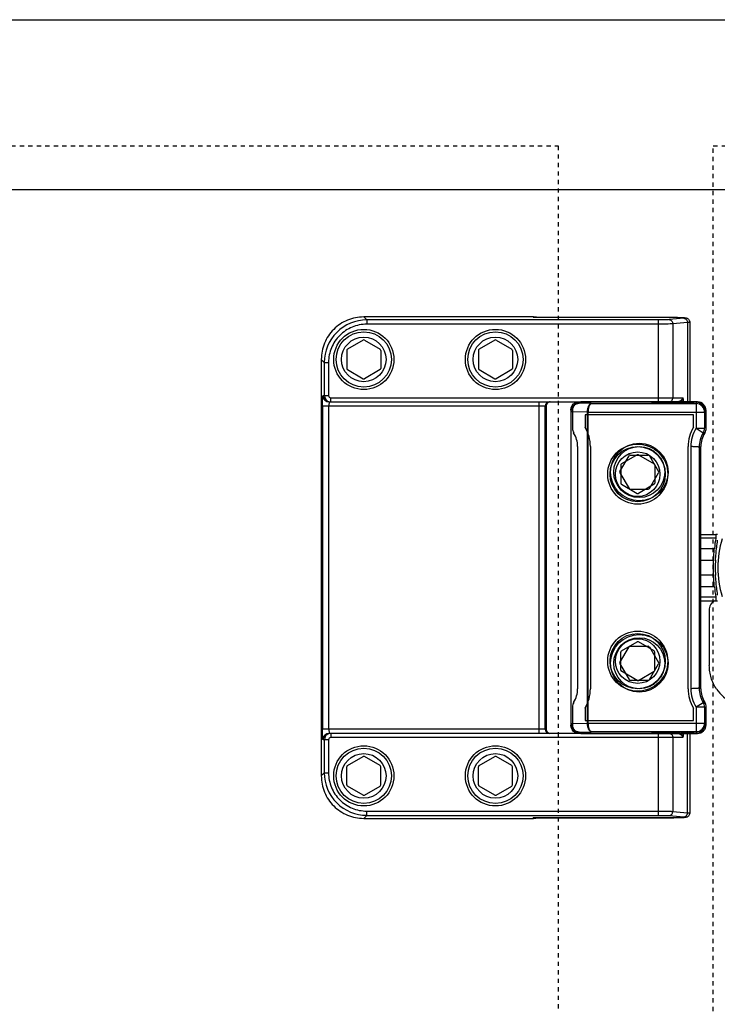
# Model space of a CAD drawing. Header units: millimetres. Extents: x -56303 to -45239, y -20463 to -4540.
# Tile 166 of 256: x -49452 to -49435, y -15299 to -15276. Entities that reach past the tile are written whole.
import ezdxf

# ---------------------------------------------------------------- set-up
doc = ezdxf.new("R2010")
doc.units = ezdxf.units.MM
doc.linetypes.add('Dashed3cust', pattern=[2, 1, -1])
doc.layers.add('_HVAC_urzadzenia', color=220, linetype='Continuous', lineweight=35)

# ---------------------------------------------------------------- blocks, each defined once
blk = doc.blocks.new('A$C69557CD5')
at = {"lineweight": -3}
for p, q in [((384.56, 925), (2974.56, 925)), ((386.56, 885), (2972.56, 885))]:
    blk.add_line(p, q, dxfattribs=at)
at = {"linetype": 'Dashed3cust', "lineweight": -3}
for p, q in [((1149.68, 895.31), (1844.44, 895.31)), ((1844.44, 895.31), (1844.44, 119.69)), ((1880.96, 895.31), (2211.16, 895.31)), ((1880.96, 119.69), (1880.96, 895.31))]:
    blk.add_line(p, q, dxfattribs=at)
at = {"linetype": 'Continuous', "lineweight": -3}
for p, q in [((1799.36, 854.33), (1798.65, 855.04)), ((1838.67, 855.04), (1798.65, 855.04)), ((1799.36, 854.33), (1799.36, 853.33)), ((1867.95, 854.33), (1799.36, 854.33)), ((1867.95, 853.33), (1799.36, 853.33)), ((1838.59, 854.96), (1838.67, 855.04)), ((1838.59, 854.96), (1871.42, 854.96)), ((1838.59, 854.96), (1838.68, 854.96)), ((1838.68, 854.96), (1871.65, 854.96)), ((1867.95, 854.33), (1867.95, 835.04)), ((1874.02, 854.73), (1870.55, 854.41)), ((1871.42, 854.96), (1871.42, 854.96)), ((1874.88, 853.73), (1871.42, 853.41)), ((1871.42, 853.41), (1871.42, 836.04)), ((1871.65, 854.96), (1872.06, 854.96)), ((1872.06, 854.96), (1872.46, 854.95)), ((1872.46, 854.95), (1872.84, 854.95)), ((1872.84, 854.95), (1873.01, 854.94)), ((1873.01, 854.94), (1873.18, 854.93)), ((1873.18, 854.93), (1873.34, 854.93)), ((1873.34, 854.93), (1873.49, 854.92)), ((1873.49, 854.92), (1873.64, 854.91)), ((1873.64, 854.91), (1873.77, 854.91)), ((1873.77, 854.91), (1873.9, 854.9)), ((1873.9, 854.9), (1874.02, 854.89)), ((1874.02, 854.89), (1874.12, 854.88)), ((1874.12, 854.88), (1874.22, 854.87)), ((1874.22, 854.87), (1874.3, 854.86)), ((1874.3, 854.86), (1874.38, 854.85)), ((1874.38, 854.85), (1874.46, 854.84)), ((1874.46, 854.84), (1874.53, 854.82)), ((1874.53, 854.82), (1874.61, 854.81)), ((1874.61, 854.81), (1874.7, 854.78)), ((1874.7, 854.78), (1874.8, 854.74)), ((1874.8, 854.74), (1874.91, 854.68)), ((1874.88, 853.73), (1874.88, 835.04)), ((1874.91, 854.68), (1875.03, 854.61)), ((1875.03, 854.61), (1875.14, 854.51)), ((1875.14, 854.51), (1875.24, 854.39)), ((1875.24, 854.39), (1875.32, 854.25)), ((1875.32, 854.25), (1875.38, 854.09)), ((1875.38, 854.09), (1875.41, 853.92)), ((1875.41, 853.92), (1875.42, 853.81)), ((1875.42, 853.81), (1875.42, 835.04)), ((1798.52, 849.58), (1794.82, 847.44)), ((1798.82, 849.58), (1802.52, 847.44)), ((1829.52, 849.58), (1825.82, 847.44)), ((1829.82, 849.58), (1833.52, 847.44)), ((1794.67, 847.18), (1794.67, 842.91)), ((1802.67, 847.18), (1802.67, 842.91)), ((1825.67, 847.18), (1825.67, 842.91)), ((1833.67, 847.18), (1833.67, 842.91)), ((1789.38, 844.35), (1788.67, 845.06)), ((1788.67, 845.06), (1788.67, 747.03)), ((1789.38, 844.35), (1789.38, 836.54)), ((1789.38, 844.35), (1790.38, 844.35)), ((1790.38, 844.35), (1790.38, 836.54)), ((1794.82, 842.65), (1798.52, 840.51)), ((1802.52, 842.65), (1798.82, 840.51)), ((1825.82, 842.65), (1829.52, 840.51)), ((1833.52, 842.65), (1829.82, 840.51)), ((1789.09, 836.54), (1790.38, 836.54)), ((1790.59, 835.04), (1872.17, 835.04)), ((1790.88, 835.04), (1790.88, 836.04)), ((1790.88, 836.04), (1873.82, 836.04)), ((1839.88, 835.04), (1839.88, 757.04)), ((1841.65, 834.34), (1841.64, 834.31)), ((1841.64, 834.31), (1841.64, 834.3)), ((1841.64, 834.3), (1841.64, 834.3)), ((1841.66, 834.39), (1841.65, 834.34)), ((1841.69, 834.46), (1841.66, 834.39)), ((1841.67, 757.68), (1841.67, 834.41)), ((1841.73, 834.54), (1841.69, 834.46)), ((1841.79, 834.63), (1841.73, 834.54)), ((1841.86, 834.72), (1841.79, 834.63)), ((1841.94, 834.8), (1841.86, 834.72)), ((1842.05, 834.88), (1841.94, 834.8)), ((1842.16, 834.95), (1842.05, 834.88)), ((1842.29, 835), (1842.16, 834.95)), ((1842.42, 835.03), (1842.29, 835)), ((1842.56, 835.04), (1842.42, 835.03)), ((1842.59, 835.04), (1842.56, 835.04)), ((1848.67, 834.95), (1848.67, 834.92)), ((1849.42, 835.04), (1849.42, 834.72)), ((1852.25, 834.65), (1849.42, 834.72)), ((1877.28, 835.04), (1849.78, 835.04)), ((1852.25, 834.65), (1876.92, 834.65)), ((1866.54, 834.89), (1866.39, 835.04)), ((1866.39, 835.04), (1866.39, 834.93)), ((1866.39, 834.93), (1866.4, 834.92)), ((1873.85, 835.78), (1873.85, 834.81)), ((1875.42, 835.04), (1874.88, 835.04)), ((1876.44, 835.04), (1876.29, 834.89)), ((1876.44, 834.93), (1876.44, 835.04)), ((1876.44, 835.04), (1876.92, 835.04)), ((1876.44, 834.92), (1876.44, 834.93)), ((1876.92, 835.04), (1876.92, 828.84)), ((1788.96, 834.04), (1788.96, 758.04)), ((1841.59, 834.04), (1788.96, 834.04)), ((1790.46, 758.04), (1790.46, 834.04)), ((1841.38, 758.04), (1841.38, 834.04)), ((1847.42, 833.11), (1847.42, 758.98)), ((1847.51, 832.71), (1847.42, 832.71)), ((1851.33, 832.64), (1847.51, 832.74)), ((1847.51, 759.38), (1847.51, 832.71)), ((1847.78, 833.04), (1847.78, 828.84)), ((1850.78, 832.04), (1850.78, 829.12)), ((1876.28, 832.04), (1850.78, 832.04)), ((1851.54, 832.65), (1851.33, 832.65)), ((1851.33, 759.45), (1851.33, 832.64)), ((1851.54, 832.64), (1851.33, 832.64)), ((1851.54, 832.65), (1878.92, 832.65)), ((1851.54, 759.45), (1851.54, 832.64)), ((1876.28, 829.12), (1876.28, 832.04)), ((1878.92, 833.04), (1878.92, 828.84)), ((1879.28, 828.84), (1879.28, 833.04)), ((1876.92, 828.84), (1878.61, 827.76)), ((1876.92, 828.84), (1878.92, 828.84)), ((1849.03, 824.54), (1849.03, 767.54)), ((1852.03, 824.54), (1852.03, 767.54)), ((1875.03, 767.54), (1875.03, 824.54)), ((1875.67, 824.54), (1875.67, 767.54)), ((1877.67, 824.4), (1877.67, 767.69)), ((1878.03, 767.54), (1878.03, 824.54)), ((1859, 818.69), (1861.14, 822.39)), ((1863.02, 822.58), (1859.32, 820.44)), ((1861.4, 822.54), (1865.67, 822.54)), ((1863.32, 822.58), (1867.02, 820.44)), ((1865.93, 822.39), (1868.07, 818.69)), ((1859, 818.39), (1861.14, 814.69)), ((1859.17, 820.18), (1859.17, 815.91)), ((1865.93, 814.69), (1868.07, 818.39)), ((1867.17, 820.18), (1867.17, 815.91)), ((1859.32, 815.65), (1863.02, 813.51)), ((1861.4, 814.54), (1865.67, 814.54)), ((1867.02, 815.65), (1863.32, 813.51)), ((1878.03, 803.87), (1881.6, 803.87)), ((1881.54, 802.96), (1878.03, 802.96)), ((1881.54, 803.87), (1881.54, 802.96)), ((1881.78, 803.87), (1881.6, 803.87)), ((1881.95, 803.88), (1881.78, 803.87)), ((1878.03, 800.56), (1881.24, 800.56)), ((1878.03, 797.84), (1881, 797.84)), ((1881, 794.25), (1878.03, 794.25)), ((1881.24, 791.53), (1878.03, 791.53)), ((1881.54, 789.13), (1878.03, 789.13)), ((1878.03, 788.22), (1881.61, 788.22)), ((1881.54, 789.13), (1881.54, 788.22)), ((1881.61, 788.22), (1881.79, 788.21)), ((1881.79, 788.21), (1881.96, 788.21)), ((1880.03, 786.35), (1880.03, 773.03)), ((1859, 773.69), (1861.14, 777.39)), ((1859.32, 776.44), (1863.02, 778.58)), ((1861.4, 777.54), (1865.67, 777.54)), ((1867.02, 776.44), (1863.32, 778.58)), ((1865.93, 777.39), (1868.07, 773.69)), ((1859.17, 771.91), (1859.17, 776.18)), ((1867.17, 771.91), (1867.17, 776.18)), ((1859, 773.39), (1861.14, 769.69)), ((1863.02, 769.51), (1859.32, 771.65)), ((1863.32, 769.51), (1867.02, 771.65)), ((1865.93, 769.69), (1868.07, 773.39)), ((1861.4, 769.54), (1865.67, 769.54)), ((1847.78, 763.25), (1847.78, 759.04)), ((1850.78, 762.97), (1850.78, 760.04)), ((1876.28, 760.04), (1876.28, 762.97)), ((1876.92, 763.25), (1878.61, 764.32)), ((1876.92, 763.25), (1876.92, 757.04)), ((1876.92, 763.25), (1878.92, 763.25)), ((1878.92, 763.25), (1878.92, 759.04)), ((1879.28, 759.04), (1879.28, 763.25)), ((1841.59, 758.04), (1788.96, 758.04)), ((1841.64, 757.78), (1841.64, 757.79)), ((1841.64, 757.79), (1841.64, 757.77)), ((1841.64, 757.77), (1841.65, 757.73)), ((1847.51, 759.38), (1847.42, 759.38)), ((1847.51, 759.35), (1851.33, 759.45)), ((1850.78, 760.04), (1876.28, 760.04)), ((1851.54, 759.45), (1851.33, 759.45)), ((1851.54, 759.44), (1851.33, 759.44)), ((1851.54, 759.44), (1878.92, 759.44)), ((1790.38, 755.54), (1789.09, 755.54)), ((1789.38, 755.54), (1789.38, 747.74)), ((1790.38, 755.54), (1790.38, 747.74)), ((1790.59, 757.04), (1790.51, 757.04)), ((1872.17, 757.04), (1790.59, 757.04)), ((1790.88, 757.04), (1790.88, 756.04)), ((1873.82, 756.04), (1790.88, 756.04)), ((1841.65, 757.73), (1841.67, 757.68)), ((1841.67, 757.68), (1841.7, 757.61)), ((1841.7, 757.61), (1841.73, 757.54)), ((1841.73, 757.54), (1841.79, 757.46)), ((1841.79, 757.46), (1841.85, 757.37)), ((1841.85, 757.37), (1841.93, 757.3)), ((1841.93, 757.3), (1842.02, 757.22)), ((1842.02, 757.22), (1842.12, 757.16)), ((1842.12, 757.16), (1842.23, 757.11)), ((1842.23, 757.11), (1842.35, 757.07)), ((1842.35, 757.07), (1842.47, 757.05)), ((1848.67, 757.17), (1848.67, 757.14)), ((1849.42, 757.36), (1852.25, 757.44)), ((1849.42, 757.36), (1849.42, 757.04)), ((1849.78, 757.04), (1877.28, 757.04)), ((1876.92, 757.44), (1852.25, 757.44)), ((1866.39, 757.04), (1866.54, 757.19)), ((1866.39, 757.17), (1866.39, 757.16)), ((1866.39, 757.16), (1866.39, 757.04)), ((1867.95, 757.04), (1867.95, 737.75)), ((1871.42, 756.04), (1871.42, 738.67)), ((1873.85, 757.28), (1873.85, 756.31)), ((1874.88, 738.36), (1874.88, 757.04)), ((1874.88, 757.04), (1875.42, 757.04)), ((1875.42, 757.04), (1875.42, 738.28)), ((1876.29, 757.19), (1876.44, 757.04)), ((1876.44, 757.16), (1876.44, 757.17)), ((1876.44, 757.04), (1876.44, 757.16)), ((1876.92, 757.04), (1876.44, 757.04)), ((1794.82, 749.44), (1798.52, 751.58)), ((1802.52, 749.44), (1798.82, 751.58)), ((1825.82, 749.44), (1829.52, 751.58)), ((1833.52, 749.44), (1829.82, 751.58)), ((1794.67, 744.91), (1794.67, 749.18)), ((1802.67, 744.91), (1802.67, 749.18)), ((1825.67, 744.91), (1825.67, 749.18)), ((1833.67, 744.91), (1833.67, 749.18)), ((1788.67, 747.03), (1789.38, 747.74)), ((1789.38, 747.74), (1790.38, 747.74)), ((1798.52, 742.51), (1794.82, 744.65)), ((1798.82, 742.51), (1802.52, 744.65)), ((1829.52, 742.51), (1825.82, 744.65)), ((1829.82, 742.51), (1833.52, 744.65)), ((1798.65, 737.04), (1799.36, 737.75)), ((1798.65, 737.04), (1838.67, 737.04)), ((1799.36, 737.75), (1799.36, 738.75)), ((1799.36, 738.75), (1867.95, 738.75)), ((1799.36, 737.75), (1867.95, 737.75)), ((1838.67, 737.04), (1838.59, 737.13)), ((1871.42, 737.13), (1838.59, 737.13)), ((1838.68, 737.12), (1838.59, 737.13)), ((1871.66, 737.12), (1838.68, 737.12)), ((1870.55, 737.68), (1874.02, 737.36)), ((1871.42, 738.67), (1874.88, 738.36)), ((1871.42, 737.13), (1871.42, 737.12)), ((1872.08, 737.13), (1871.66, 737.12)), ((1872.47, 737.13), (1872.08, 737.13)), ((1872.85, 737.14), (1872.47, 737.13)), ((1873.02, 737.15), (1872.85, 737.14)), ((1873.19, 737.15), (1873.02, 737.15)), ((1873.35, 737.16), (1873.19, 737.15)), ((1873.5, 737.17), (1873.35, 737.16)), ((1873.64, 737.17), (1873.5, 737.17)), ((1873.78, 737.18), (1873.64, 737.17)), ((1873.91, 737.19), (1873.78, 737.18)), ((1874.02, 737.2), (1873.91, 737.19)), ((1874.13, 737.21), (1874.02, 737.2)), ((1874.22, 737.22), (1874.13, 737.21)), ((1874.31, 737.23), (1874.22, 737.22)), ((1874.39, 737.24), (1874.31, 737.23)), ((1874.46, 737.25), (1874.39, 737.24)), ((1874.53, 737.26), (1874.46, 737.25)), ((1874.61, 737.28), (1874.53, 737.26)), ((1874.7, 737.31), (1874.61, 737.28)), ((1874.8, 737.35), (1874.7, 737.31)), ((1874.91, 737.41), (1874.8, 737.35)), ((1875.03, 737.48), (1874.91, 737.41)), ((1875.14, 737.58), (1875.03, 737.48)), ((1875.24, 737.7), (1875.14, 737.58)), ((1875.32, 737.84), (1875.24, 737.7)), ((1875.38, 738), (1875.32, 737.84)), ((1875.41, 738.17), (1875.38, 738)), ((1875.42, 738.28), (1875.41, 738.17))]:
    blk.add_line(p, q, dxfattribs=at)
for centre, major_axis, ratio, start_param, end_param in [((1799.36, 844.35), (-7.06, 7.06), 1, -0.785554, 0.785554), ((1838.67, 852.05), (2.11, 2.11), 1, 0.687249, 0.785258), ((1838.67, 852.03), (-2.13, 2.13), 1, -1.012088, -0.88357), ((1798.67, 845.04), (5.01, 5.01), 1, 5.497787, 11.780972), ((1798.67, 845.04), (4.6, 4.6), 1, 5.497787, 11.780972), ((1829.67, 845.04), (5.01, 5.01), 1, 5.497787, 11.780972), ((1829.67, 845.04), (4.6, 4.6), 1, 5.497787, 11.780972), ((1798.67, 845.04), (-3.71, 3.71), 1, 3.926991, 10.210176), ((1798.67, 849.32), (-0.212, 0.212), 1, -1.308997, -0.261799), ((1829.67, 845.04), (3.71, 3.71), 1, 5.497787, 11.780972), ((1829.67, 849.32), (-0.212, 0.212), 1, -1.308997, -0.261799), ((1794.97, 847.18), (-0.212, 0.212), 1, -0.261799, 0.785398), ((1802.37, 847.18), (0.212, 0.212), 1, 5.497787, 6.544985), ((1825.97, 847.18), (0.212, 0.212), 1, 1.308997, 2.356194), ((1833.37, 847.18), (0.212, 0.212), 1, 5.497787, 6.544985), ((1794.97, 842.91), (0.212, 0.212), 1, 2.356194, 3.403392), ((1802.37, 842.91), (-0.212, 0.212), 1, 2.879793, 3.926991), ((1825.97, 842.91), (-0.212, 0.212), 1, 0.785398, 1.832596), ((1833.37, 842.91), (-0.212, 0.212), 1, 2.879793, 3.926991), ((1798.67, 840.77), (0.212, 0.212), 1, 3.403392, 4.450589), ((1829.67, 840.77), (0.212, 0.212), 1, 3.403392, 4.450589), ((1790.59, 836.54), (-1.06, 1.06), 1, 0.78472, 2.355408), ((1790.88, 836.54), (-1.06, 1.06), 1, 0.78523, 2.166297), ((1790.88, 836.54), (-0.354, 0.354), 1, 0.786137, 2.356924), ((1790.88, 836.55), (-1.07, 1.07), 1, 2.166767, 2.206367), ((1790.88, 836.55), (1.06, 1.06), 1, 3.777051, 3.92666), ((1842.38, 834.04), (-0.707, 0.707), 1, -0.784609, 0.786076), ((1842.94, 834.28), (0.918, 0.918), 1, 2.314867, 2.342307), ((1842.92, 834.28), (-0.903, 0.903), 1, 0.771549, 0.785386), ((1842.59, 834.04), (-0.707, 0.707), 1, 0.246988, 0.3047), ((1842.6, 834.04), (0.71, 0.71), 1, 1.735756, 1.81779), ((1842.59, 834.04), (0.709, 0.709), 1, 1.597837, 1.735792), ((1842.59, 834.05), (-0.702, 0.702), 1, -0.035194, 0.026823), ((1842.59, 834.04), (-0.708, 0.708), 1, -0.16602, -0.035351), ((1842.59, 834.04), (0.709, 0.709), 1, 1.366831, 1.404794), ((1842.59, 834.05), (0.705, 0.705), 1, 1.200303, 1.366928), ((1842.59, 834.06), (-0.695, 0.695), 1, -0.392751, -0.370878), ((1842.59, 834.06), (0.697, 0.697), 1, 1.149413, 1.178018), ((1842.59, 834.04), (0.71, 0.71), 1, 1.007406, 1.149095), ((1842.59, 834.03), (0.714, 0.714), 1, 0.973108, 1.007563), ((1849.44, 832.7), (1.43, 1.43), 1, 0.796307, 2.212498), ((1849.78, 833.04), (-1.41, 1.41), 1, -0.785398, 0.785398), ((1866.67, 834.79), (0.177, 0.177), 1, 5.80121, 7.068583), ((1875.42, 834.54), (-0.354, 0.354), 1, 4.619273, 5.497787), ((1876.92, 832.65), (-1.41, 1.41), 1, 3.927174, 5.49797), ((1877.28, 833.04), (1.41, 1.41), 1, 5.497787, 7.068583), ((1849.42, 832.71), (1.42, 1.42), 1, 2.213078, 2.337332), ((1849.42, 832.71), (1.41, 1.41), 1, 2.337682, 2.356196), ((1849.6, 832.7), (-1.48, 1.48), 1, 0.648552, 0.767375), ((1849.21, 832.71), (-1.2, 1.2), 1, 0.766887, 0.7854), ((1852.86, 832.63), (1.08, 1.08), 1, 2.344199, 2.354231), ((1852.74, 832.64), (-0.85, 0.85), 1, 0.774553, 0.785398), ((1849.78, 828.84), (1.41, 1.41), 1, 2.356194, 2.922759), ((1843.03, 824.54), (4.24, 4.24), 1, 5.497787, 6.064351), ((1843.03, 824.54), (6.36, 6.36), 1, 5.497787, 6.031136), ((1884.03, 824.54), (-6.36, 6.36), 1, 0.252057, 0.785398), ((1883.67, 824.54), (-5.66, 5.66), 1, 0.218834, 0.785399), ((1883.67, 824.54), (-4.24, 4.24), 1, 0.218834, 0.80946), ((1884.03, 824.54), (-4.24, 4.24), 1, 0.218834, 0.785398), ((1876.92, 828.84), (1.41, 1.41), 1, 4.931223, 5.497787), ((1877.28, 828.84), (-1.41, 1.41), 1, 3.360426, 3.926991), ((1863.17, 818.04), (5, 5), 1, 5.497787, 11.780972), ((1863.53, 818.54), (-4.79, 4.79), 1, 3.926991, 10.210176), ((1863.17, 818.04), (4.6, 4.6), 1, 5.497787, 11.780972), ((1863.53, 818.54), (-4.24, 4.24), 1, 3.926991, 10.210176), ((1863.17, 818.04), (3.71, 3.71), 1, 5.497787, 11.780972), ((1863.17, 822.32), (0.212, 0.212), 1, 0.261799, 1.308997), ((1859.47, 820.18), (-0.212, 0.212), 1, -0.261799, 0.785398), ((1861.4, 822.24), (0.212, 0.212), 1, 0.785398, 1.832596), ((1865.67, 822.24), (-0.212, 0.212), 1, 4.45059, 5.497787), ((1866.87, 820.18), (-0.212, 0.212), 1, 3.926991, 4.974188), ((1859.26, 818.54), (-0.212, 0.212), 1, 0.261799, 1.308997), ((1867.81, 818.54), (-0.212, 0.212), 1, 3.403392, 4.45059), ((1859.47, 815.91), (0.212, 0.212), 1, 2.356194, 3.403392), ((1866.87, 815.91), (0.212, 0.212), 1, 4.45059, 5.497787), ((1861.4, 814.84), (-0.212, 0.212), 1, 1.308997, 2.356194), ((1863.17, 813.77), (-0.212, 0.212), 1, 1.832596, 2.879793), ((1865.67, 814.84), (0.212, 0.212), 1, 3.926991, 4.974188), ((1906.36, 798.64), (17.81, 17.81), 1, 2.183739, 2.279888), ((1906.03, 796.04), (16.96, 16.96), 1, 2.069477, 2.642912), ((1906.35, 798.91), (17.47, 17.47), 1, 2.210802, 2.282142), ((1906.03, 796.04), (-17.75, 17.75), 1, 0.713927, 0.856869), ((1906.03, 796.04), (17.4, 17.4), 1, 2.284724, 2.427665), ((1906.36, 793.45), (-17.81, 17.81), 1, 0.861701, 0.957857), ((1906.35, 793.18), (17.46, 17.46), 1, 2.430245, 2.501589), ((1882.03, 786.35), (-1.41, 1.41), 1, -0.424654, 0.785996), ((1863.17, 774.04), (5, 5), 1, 5.497787, 11.780972), ((1863.53, 773.54), (-4.79, 4.79), 1, 3.926991, 10.210176), ((1863.17, 774.04), (4.6, 4.6), 1, 5.497787, 11.780972), ((1863.53, 773.54), (-4.24, 4.24), 1, 3.926991, 10.210176), ((1863.17, 774.04), (3.71, 3.71), 1, 5.497787, 11.780972), ((1863.17, 778.32), (0.212, 0.212), 1, 0.2618, 1.308997), ((1859.47, 776.18), (-0.212, 0.212), 1, -0.261799, 0.785398), ((1861.4, 777.24), (-0.212, 0.212), 1, -0.785398, 0.261799), ((1865.67, 777.24), (0.212, 0.212), 1, 6.021386, 7.068583), ((1866.87, 776.18), (-0.212, 0.212), 1, 3.926991, 4.974188), ((1859.26, 773.54), (0.212, 0.212), 1, 1.832596, 2.879793), ((1859.47, 771.91), (0.212, 0.212), 1, 2.356194, 3.403392), ((1866.87, 771.91), (0.212, 0.212), 1, 4.45059, 5.497787), ((1867.81, 773.54), (0.212, 0.212), 1, 4.974188, 6.021386), ((1861.4, 769.84), (-0.212, 0.212), 1, 1.308997, 2.356194), ((1863.17, 769.77), (-0.212, 0.212), 1, 1.832596, 2.879793), ((1865.67, 769.84), (0.212, 0.212), 1, 3.926991, 4.974188), ((1843.03, 767.54), (-4.24, 4.24), 1, 3.360426, 3.926991), ((1843.03, 767.54), (6.36, 6.36), 1, 4.964446, 5.497787), ((1884.03, 767.54), (6.36, 6.36), 1, 2.356194, 2.889543), ((1883.67, 767.54), (5.66, 5.66), 1, 2.356194, 2.922759), ((1883.67, 767.54), (4.24, 4.24), 1, 2.332133, 2.922759), ((1884.03, 767.54), (4.24, 4.24), 1, 2.356194, 2.922759), ((1890.05, 773.06), (7.09, 7.09), 0.997265, 2.948835, 3.925621), ((1849.78, 763.25), (-1.41, 1.41), 1, 0.218834, 0.785398), ((1876.92, 763.25), (-1.41, 1.41), 1, 3.926991, 4.493555), ((1877.28, 763.25), (1.41, 1.41), 1, 5.497787, 6.064351), ((1842.38, 758.04), (-0.707, 0.707), 1, 0.784721, 2.355405), ((1842.92, 757.81), (0.905, 0.905), 1, 2.356212, 2.372719), ((1842.94, 757.81), (0.919, 0.919), 1, 2.372741, 2.397138), ((1849.42, 759.38), (-1.41, 1.41), 1, 0.785396, 0.80391), ((1849.42, 759.38), (1.42, 1.42), 1, 2.374818, 2.458081), ((1849.44, 759.39), (-1.43, 1.43), 1, 0.888334, 2.345321), ((1849.21, 759.38), (-1.2, 1.2), 1, 0.785396, 0.803909), ((1849.6, 759.39), (1.48, 1.48), 1, 2.373996, 2.453605), ((1849.78, 759.04), (1.41, 1.41), 1, 2.356194, 3.926991), ((1852.86, 759.45), (-1.08, 1.08), 1, 0.787361, 0.797393), ((1852.74, 759.45), (0.85, 0.85), 1, 2.356194, 2.367039), ((1876.92, 759.44), (-1.41, 1.41), 1, 2.356011, 3.926808), ((1877.28, 759.04), (-1.41, 1.41), 1, 2.356194, 3.926991), ((1790.59, 755.55), (-1.06, 1.06), 1, -0.733473, 0.78604), ((1790.88, 755.54), (-1.06, 1.06), 1, -0.523234, 0.78551), ((1790.88, 755.54), (0.354, 0.354), 1, 0.784669, 2.355456), ((1790.88, 755.54), (1.06, 1.06), 1, 0.790525, 1.046975), ((1842.59, 758.04), (-0.707, 0.707), 1, 1.242458, 1.330421), ((1842.6, 758.05), (0.71, 0.71), 1, 2.901185, 2.977049), ((1842.59, 758.04), (0.709, 0.709), 1, 2.977014, 3.112182), ((1842.59, 758.04), (-0.702, 0.702), 1, 1.541581, 1.599477), ((1842.59, 758.05), (-0.709, 0.709), 1, 1.599714, 1.792264), ((1842.59, 758.04), (-0.705, 0.705), 1, 1.792167, 1.938815), ((1842.59, 758.03), (0.695, 0.695), 1, 3.509906, 3.545797), ((1842.59, 758.05), (0.709, 0.709), 1, 3.546317, 3.714682), ((1842.59, 758.05), (-0.714, 0.714), 1, 2.143672, 2.180949), ((1866.67, 757.29), (-0.177, 0.177), 1, 2.356194, 3.623469), ((1867.9, 738.73), (13.1, 13.1), 1, 0.830707, 0.843584), ((1875.42, 757.54), (-0.354, 0.354), 1, 2.356194, 3.234644), ((1798.67, 747.04), (-5.01, 5.01), 1, 3.926991, 10.210176), ((1798.67, 747.04), (4.6, 4.6), 1, 5.497787, 11.780972), ((1829.67, 747.04), (-5.01, 5.01), 1, 3.926991, 10.210176), ((1829.67, 747.04), (4.6, 4.6), 1, 5.497787, 11.780972), ((1798.67, 747.04), (-3.71, 3.71), 1, 3.926991, 10.210176), ((1798.67, 751.32), (-0.212, 0.212), 1, -1.308997, -0.261799), ((1829.67, 747.04), (-3.71, 3.71), 1, 3.926991, 10.210176), ((1829.67, 751.32), (-0.212, 0.212), 1, -1.308997, -0.261799), ((1794.97, 749.18), (-0.212, 0.212), 1, -0.261799, 0.785398), ((1802.37, 749.18), (0.212, 0.212), 1, 5.497787, 6.544985), ((1825.97, 749.18), (-0.212, 0.212), 1, -0.261799, 0.785398), ((1833.37, 749.18), (0.212, 0.212), 1, 5.497787, 6.544985), ((1799.36, 747.74), (7.06, 7.06), 1, 2.356039, 3.927146), ((1794.97, 744.91), (0.212, 0.212), 1, 2.356194, 3.403392), ((1802.37, 744.91), (-0.212, 0.212), 1, 2.879793, 3.926991), ((1825.97, 744.91), (0.212, 0.212), 1, 2.356194, 3.403392), ((1833.37, 744.91), (-0.212, 0.212), 1, 2.879793, 3.926991), ((1798.67, 742.77), (0.212, 0.212), 1, 3.403392, 4.45059), ((1829.67, 742.77), (0.212, 0.212), 1, 3.403392, 4.45059), ((1838.67, 740.03), (-2.11, 2.11), 1, 2.356335, 2.454282), ((1838.67, 740.06), (2.13, 2.13), 1, 4.025101, 4.153673)]:
    blk.add_ellipse(centre, major_axis=major_axis, ratio=ratio, start_param=start_param, end_param=end_param, dxfattribs=at)
at = {"linetype": 'Continuous', "lineweight": -3, "extrusion": (0, 0, -1)}
for centre, major_axis, ratio, start_param, end_param in [((1849.42, 833.11), (0, 2), 0.999657, 4.712389, 5.836286), ((1849.42, 833.71), (-2, 0), 0.667048, 1.123897, 1.1864), ((1876.92, 833.04), (0, 2), 0.999657, 0, 1.570796), ((1849.42, 758.98), (0, 2), 0.999657, 3.588492, 4.712389), ((1876.92, 759.04), (0, 2), 0.999657, 1.570796, 3.141593), ((1849.42, 758.38), (-2, 0), 0.667048, -1.1864, -1.123897)]:
    blk.add_ellipse(centre, major_axis=major_axis, ratio=ratio, start_param=start_param, end_param=end_param, dxfattribs=at)
at = {"linetype": 'Continuous', "lineweight": -3}
for points, knots in [([(1798.65, 855.04), (1798, 855.04), (1796.69, 854.91), (1794.19, 854.16), (1791.41, 852.31), (1789.55, 849.53), (1788.8, 847.02), (1788.67, 845.71), (1788.67, 845.06)], [0, 0, 0, 0, 0.125382, 0.250691, 0.5, 0.749309, 0.874618, 1, 1, 1, 1]), ([(1799.36, 853.33), (1798.78, 853.33), (1797.6, 853.22), (1795.9, 852.71), (1794.34, 851.87), (1792.97, 850.75), (1791.84, 849.37), (1791.01, 847.81), (1790.49, 846.11), (1790.38, 844.93), (1790.38, 844.35)], [0, 0, 0, 0, 0.12497, 0.249966, 0.374983, 0.5, 0.625017, 0.750034, 0.87503, 1, 1, 1, 1]), ([(1870.55, 854.41), (1870.39, 854.4), (1870.03, 854.38), (1869.16, 854.34), (1868.45, 854.33), (1867.95, 854.33)], [0, 0, 0, 0, 0.183714, 0.422842, 1, 1, 1, 1]), ([(1871.42, 853.41), (1871.21, 853.4), (1870.72, 853.38), (1869.56, 853.34), (1868.62, 853.33), (1867.95, 853.33)], [0, 0, 0, 0, 0.183628, 0.42276, 1, 1, 1, 1]), ([(1870.55, 854.41), (1870.66, 854.41), (1870.9, 854.35), (1871.18, 854.12), (1871.37, 853.79), (1871.42, 853.54), (1871.42, 853.41)], [0, 0, 0, 0, 0.232907, 0.477434, 0.73503, 1, 1, 1, 1]), ([(1871.42, 854.96), (1871.68, 854.96), (1872.18, 854.96), (1872.79, 854.95), (1873.24, 854.93), (1873.53, 854.92), (1873.79, 854.9), (1874, 854.89), (1874.16, 854.87), (1874.26, 854.86), (1874.31, 854.85), (1874.36, 854.84), (1874.39, 854.83), (1874.43, 854.81), (1874.39, 854.78), (1874.36, 854.77), (1874.31, 854.76), (1874.26, 854.75), (1874.16, 854.74), (1874.07, 854.73), (1874.02, 854.73)], [0, 0, 0, 0, 0.226665, 0.437842, 0.53309, 0.619225, 0.694796, 0.758524, 0.809383, 0.829715, 0.846556, 0.859862, 0.869622, 0.879175, 0.888763, 0.898547, 0.911872, 0.928758, 0.949147, 1, 1, 1, 1]), ([(1874.02, 854.73), (1874.13, 854.72), (1874.36, 854.66), (1874.64, 854.43), (1874.83, 854.11), (1874.88, 853.86), (1874.88, 853.73)], [0, 0, 0, 0, 0.232908, 0.477434, 0.73503, 1, 1, 1, 1]), ([(1875.42, 853.81), (1875.42, 853.8), (1875.4, 853.79), (1875.38, 853.78), (1875.34, 853.77), (1875.25, 853.76), (1875.09, 853.74), (1874.96, 853.73), (1874.88, 853.73)], [0, 0, 0, 0, 0.024525, 0.075137, 0.155359, 0.265659, 0.575766, 1, 1, 1, 1]), ([(1788.96, 834.04), (1788.96, 834.21), (1788.96, 834.53), (1788.97, 834.99), (1788.98, 835.42), (1789, 835.79), (1789.01, 836.06), (1789.03, 836.24), (1789.04, 836.35), (1789.05, 836.43), (1789.06, 836.49), (1789.07, 836.52), (1789.09, 836.54), (1789.09, 836.54)], [0, 0, 0, 0, 0.194204, 0.381081, 0.553188, 0.704119, 0.828051, 0.878407, 0.920369, 0.9536, 0.977819, 0.993, 1, 1, 1, 1]), ([(1790.52, 834.91), (1790.51, 834.86), (1790.49, 834.74), (1790.47, 834.45), (1790.46, 834.21), (1790.46, 834.04)], [0, 0, 0, 0, 0.184833, 0.423875, 1, 1, 1, 1]), ([(1790.59, 835.04), (1790.57, 835.04), (1790.54, 834.99), (1790.53, 834.94), (1790.52, 834.91)], [0, 0, 0, 0, 0.31419, 1, 1, 1, 1]), ([(1841.59, 834.04), (1841.6, 834.04), (1841.61, 834.07), (1841.62, 834.11), (1841.63, 834.19), (1841.64, 834.25), (1841.64, 834.28)], [0, 0, 0, 0, 0.080557, 0.271536, 0.579559, 1, 1, 1, 1]), ([(1847.53, 832.99), (1847.56, 833.23), (1847.71, 833.69), (1848.15, 834.26), (1848.74, 834.63), (1849.2, 834.72), (1849.42, 834.72)], [0, 0, 0, 0, 0.261489, 0.515595, 0.760869, 1, 1, 1, 1]), ([(1848.67, 834.92), (1848.67, 834.92), (1848.68, 834.92), (1848.68, 834.92), (1848.7, 834.93), (1848.73, 834.93), (1848.76, 834.94), (1848.81, 834.96), (1848.89, 834.98), (1849, 835.01), (1849.13, 835.03), (1849.27, 835.04), (1849.37, 835.04), (1849.42, 835.04)], [0, 0, 0, 0, 0.00479, 0.019225, 0.043396, 0.077044, 0.119645, 0.170598, 0.295131, 0.445606, 0.616986, 0.804051, 1, 1, 1, 1]), ([(1851.33, 832.65), (1851.33, 832.91), (1851.37, 833.29), (1851.49, 833.76), (1851.6, 834.06), (1851.74, 834.3), (1851.89, 834.49), (1852.06, 834.61), (1852.19, 834.65), (1852.25, 834.65)], [0, 0, 0, 0, 0.330753, 0.482213, 0.618675, 0.737755, 0.839065, 0.92472, 1, 1, 1, 1]), ([(1851.54, 832.65), (1851.54, 832.78), (1851.56, 833.04), (1851.6, 833.41), (1851.66, 833.76), (1851.75, 834.05), (1851.86, 834.3), (1851.97, 834.48), (1852.1, 834.61), (1852.2, 834.65), (1852.25, 834.65)], [0, 0, 0, 0, 0.177204, 0.347656, 0.505091, 0.6449, 0.763915, 0.861002, 0.937704, 1, 1, 1, 1]), ([(1866.39, 834.92), (1866.4, 834.92), (1866.4, 834.92), (1866.43, 834.91), (1866.47, 834.9), (1866.55, 834.89), (1866.61, 834.89), (1866.64, 834.89)], [0, 0, 0, 0, 0.037299, 0.098978, 0.298471, 0.599378, 1, 1, 1, 1]), ([(1866.64, 834.89), (1866.67, 834.88), (1866.81, 834.87), (1866.95, 834.87), (1867.07, 834.86)], [0, 0, 0, 0, 0.205836, 1, 1, 1, 1]), ([(1867.07, 834.86), (1867.41, 834.84), (1868.21, 834.82), (1869.53, 834.8), (1870.79, 834.79), (1871.85, 834.79), (1872.64, 834.8), (1873.41, 834.8), (1874.12, 834.81), (1874.76, 834.83), (1875.24, 834.84), (1875.58, 834.85), (1875.79, 834.86), (1875.97, 834.87), (1876.13, 834.88), (1876.25, 834.89), (1876.34, 834.9), (1876.39, 834.91), (1876.41, 834.91), (1876.43, 834.92), (1876.44, 834.92), (1876.44, 834.92)], [0, 0, 0, 0, 0.10948, 0.255794, 0.423736, 0.510401, 0.595856, 0.67785, 0.75427, 0.823105, 0.882478, 0.908182, 0.931011, 0.950785, 0.967333, 0.980567, 0.990436, 0.994096, 0.996903, 0.99886, 1, 1, 1, 1]), ([(1870.55, 835.04), (1870.67, 835.04), (1870.9, 835.1), (1871.19, 835.33), (1871.38, 835.66), (1871.42, 835.91), (1871.42, 836.04)], [0, 0, 0, 0, 0.233247, 0.476604, 0.733639, 1, 1, 1, 1]), ([(1872.17, 835.04), (1872.17, 835.04), (1872.16, 835.04), (1872.15, 835.01), (1872.14, 834.96), (1872.14, 834.89), (1872.14, 834.83), (1872.14, 834.79)], [0, 0, 0, 0, 0.035357, 0.097611, 0.31319, 0.629702, 1, 1, 1, 1]), ([(1872.17, 835.04), (1872.35, 835.04), (1872.7, 835.09), (1873.11, 835.24), (1873.4, 835.42), (1873.6, 835.58), (1873.77, 835.78), (1873.82, 835.95), (1873.82, 836.04)], [0, 0, 0, 0, 0.256558, 0.503271, 0.624183, 0.744963, 0.868699, 1, 1, 1, 1]), ([(1872.19, 834.79), (1872.36, 834.8), (1872.7, 834.86), (1873.17, 835.05), (1873.58, 835.35), (1873.79, 835.62), (1873.85, 835.78)], [0, 0, 0, 0, 0.256388, 0.506399, 0.751818, 1, 1, 1, 1]), ([(1873.85, 835.78), (1873.85, 835.8), (1873.85, 835.89), (1873.84, 835.98), (1873.82, 836.04)], [0, 0, 0, 0, 0.256172, 1, 1, 1, 1]), ([(1874.88, 835.04), (1874.8, 835.04), (1874.66, 835.04), (1874.46, 835.04), (1874.28, 835.02), (1874.09, 834.96), (1873.98, 834.87), (1873.94, 834.81)], [0, 0, 0, 0, 0.238927, 0.418216, 0.598609, 0.785396, 1, 1, 1, 1]), ([(1847.51, 832.74), (1847.49, 832.74), (1847.46, 832.74), (1847.43, 832.74), (1847.42, 832.74)], [0, 0, 0, 0, 0.6669, 1, 1, 1, 1]), ([(1847.42, 832.74), (1847.42, 832.74), (1847.42, 832.74), (1847.42, 832.74), (1847.42, 832.74)], [0, 0, 0, 0, 0.724751, 1, 1, 1, 1]), ([(1877.67, 824.4), (1877.67, 824.4), (1877.65, 824.41), (1877.62, 824.42), (1877.58, 824.43), (1877.51, 824.43), (1877.43, 824.44), (1877.33, 824.45), (1877.21, 824.46), (1877.03, 824.47), (1876.76, 824.48), (1876.42, 824.5), (1876.05, 824.52), (1875.8, 824.54), (1875.67, 824.54)], [0, 0, 0, 0, 0.006459, 0.021402, 0.045492, 0.078666, 0.120625, 0.171024, 0.229379, 0.295127, 0.446267, 0.618585, 0.805647, 1, 1, 1, 1]), ([(1881, 797.84), (1881.02, 798.08), (1881.06, 798.55), (1881.12, 799.25), (1881.18, 799.91), (1881.22, 800.35), (1881.24, 800.56)], [0, 0, 0, 0, 0.263365, 0.521321, 0.768572, 1, 1, 1, 1]), ([(1881.49, 797.8), (1881.51, 798.06), (1881.55, 798.57), (1881.61, 799.32), (1881.67, 800.04), (1881.7, 800.51), (1881.72, 800.74)], [0, 0, 0, 0, 0.263884, 0.522113, 0.76921, 1, 1, 1, 1]), ([(1881.24, 791.53), (1881.22, 791.74), (1881.18, 792.17), (1881.12, 792.84), (1881.06, 793.54), (1881.02, 794.01), (1881, 794.25)], [0, 0, 0, 0, 0.231428, 0.478679, 0.736635, 1, 1, 1, 1]), ([(1881.72, 791.35), (1881.7, 791.58), (1881.67, 792.04), (1881.61, 792.76), (1881.55, 793.52), (1881.51, 794.03), (1881.49, 794.29)], [0, 0, 0, 0, 0.23079, 0.477887, 0.736116, 1, 1, 1, 1]), ([(1881.73, 767.45), (1881.46, 767.86), (1880.97, 768.72), (1880.43, 770.1), (1880.11, 771.55), (1880.03, 772.54), (1880.03, 773.03)], [0, 0, 0, 0, 0.249886, 0.499836, 0.74987, 1, 1, 1, 1]), ([(1877.67, 767.69), (1877.67, 767.68), (1877.65, 767.68), (1877.62, 767.67), (1877.58, 767.66), (1877.51, 767.65), (1877.43, 767.64), (1877.28, 767.63), (1877.06, 767.61), (1876.77, 767.6), (1876.42, 767.58), (1876.05, 767.56), (1875.8, 767.55), (1875.67, 767.54)], [0, 0, 0, 0, 0.006613, 0.021636, 0.04578, 0.078989, 0.120969, 0.171371, 0.295443, 0.446515, 0.618748, 0.805724, 1, 1, 1, 1]), ([(1789.09, 755.54), (1789.09, 755.54), (1789.07, 755.56), (1789.06, 755.6), (1789.05, 755.66), (1789.04, 755.74), (1789.03, 755.85), (1789.01, 756.03), (1789, 756.3), (1788.98, 756.67), (1788.97, 757.1), (1788.96, 757.56), (1788.96, 757.88), (1788.96, 758.04)], [0, 0, 0, 0, 0.007, 0.022181, 0.0464, 0.079631, 0.121593, 0.171949, 0.295881, 0.446812, 0.618919, 0.805796, 1, 1, 1, 1]), ([(1790.46, 758.04), (1790.46, 757.92), (1790.46, 757.68), (1790.49, 757.4), (1790.51, 757.22), (1790.54, 757.13), (1790.55, 757.07), (1790.58, 757.04), (1790.59, 757.04)], [0, 0, 0, 0, 0.375415, 0.693681, 0.816316, 0.908761, 0.968934, 1, 1, 1, 1]), ([(1841.63, 757.91), (1841.63, 757.93), (1841.62, 757.96), (1841.61, 758), (1841.61, 758.03), (1841.6, 758.04), (1841.59, 758.04)], [0, 0, 0, 0, 0.416422, 0.719979, 0.910611, 1, 1, 1, 1]), ([(1841.64, 757.81), (1841.64, 757.81), (1841.64, 757.85), (1841.63, 757.88), (1841.63, 757.91)], [0, 0, 0, 0, 0.273313, 1, 1, 1, 1]), ([(1847.51, 759.35), (1847.49, 759.35), (1847.46, 759.35), (1847.43, 759.35), (1847.42, 759.35)], [0, 0, 0, 0, 0.6669, 1, 1, 1, 1]), ([(1847.42, 759.35), (1847.42, 759.35), (1847.42, 759.35), (1847.42, 759.35), (1847.42, 759.34)], [0, 0, 0, 0, 0.724751, 1, 1, 1, 1]), ([(1849.42, 757.36), (1849.19, 757.37), (1848.72, 757.46), (1848.12, 757.85), (1847.68, 758.45), (1847.54, 758.94), (1847.52, 759.18)], [0, 0, 0, 0, 0.239027, 0.48435, 0.738621, 1, 1, 1, 1]), ([(1852.25, 757.44), (1852.19, 757.44), (1852.06, 757.48), (1851.89, 757.6), (1851.74, 757.78), (1851.6, 758.03), (1851.49, 758.33), (1851.37, 758.8), (1851.33, 759.18), (1851.33, 759.44)], [0, 0, 0, 0, 0.075366, 0.161072, 0.262441, 0.381546, 0.517973, 0.669399, 1, 1, 1, 1]), ([(1852.25, 757.44), (1852.2, 757.44), (1852.1, 757.48), (1851.97, 757.6), (1851.86, 757.79), (1851.75, 758.03), (1851.66, 758.33), (1851.6, 758.67), (1851.56, 759.05), (1851.54, 759.31), (1851.54, 759.44)], [0, 0, 0, 0, 0.062361, 0.139124, 0.236274, 0.355322, 0.495099, 0.652501, 0.822797, 1, 1, 1, 1]), ([(1849.42, 757.04), (1849.37, 757.04), (1849.27, 757.05), (1849.13, 757.06), (1849, 757.08), (1848.89, 757.11), (1848.81, 757.13), (1848.76, 757.14), (1848.73, 757.15), (1848.7, 757.16), (1848.68, 757.17), (1848.68, 757.17), (1848.67, 757.17), (1848.67, 757.17)], [0, 0, 0, 0, 0.195949, 0.383014, 0.554394, 0.704869, 0.829402, 0.880355, 0.922956, 0.956604, 0.980775, 0.99521, 1, 1, 1, 1]), ([(1866.82, 757.22), (1866.76, 757.21), (1866.68, 757.21), (1866.58, 757.2), (1866.52, 757.19), (1866.47, 757.19), (1866.43, 757.18), (1866.41, 757.17), (1866.4, 757.17), (1866.39, 757.17)], [0, 0, 0, 0, 0.409389, 0.574621, 0.713252, 0.825093, 0.910014, 0.968054, 1, 1, 1, 1]), ([(1876.44, 757.17), (1876.44, 757.17), (1876.43, 757.17), (1876.41, 757.18), (1876.39, 757.18), (1876.33, 757.19), (1876.25, 757.2), (1876.12, 757.21), (1875.97, 757.22), (1875.78, 757.23), (1875.57, 757.24), (1875.23, 757.25), (1874.75, 757.26), (1874.11, 757.27), (1873.4, 757.28), (1872.63, 757.29), (1871.84, 757.29), (1870.77, 757.29), (1869.52, 757.29), (1868.2, 757.27), (1867.4, 757.24), (1867.06, 757.23)], [0, 0, 0, 0, 0.001162, 0.003157, 0.006013, 0.00973, 0.019724, 0.033069, 0.049685, 0.069475, 0.092315, 0.118071, 0.177624, 0.246534, 0.323011, 0.405056, 0.490511, 0.577148, 0.744921, 0.890957, 1, 1, 1, 1]), ([(1870.55, 757.04), (1870.67, 757.04), (1870.9, 756.99), (1871.19, 756.76), (1871.38, 756.43), (1871.42, 756.17), (1871.42, 756.04)], [0, 0, 0, 0, 0.233247, 0.476604, 0.733639, 1, 1, 1, 1]), ([(1872.17, 757.04), (1872.17, 757.04), (1872.16, 757.05), (1872.15, 757.07), (1872.14, 757.13), (1872.14, 757.2), (1872.14, 757.26), (1872.14, 757.29)], [0, 0, 0, 0, 0.035357, 0.097611, 0.313191, 0.629702, 1, 1, 1, 1]), ([(1873.85, 756.31), (1873.79, 756.46), (1873.58, 756.74), (1873.17, 757.04), (1872.69, 757.23), (1872.35, 757.29), (1872.17, 757.29)], [0, 0, 0, 0, 0.248271, 0.493624, 0.743592, 1, 1, 1, 1]), ([(1873.82, 756.04), (1873.82, 756.14), (1873.77, 756.31), (1873.6, 756.51), (1873.4, 756.67), (1873.11, 756.84), (1872.7, 757), (1872.35, 757.04), (1872.17, 757.04)], [0, 0, 0, 0, 0.131829, 0.25564, 0.37635, 0.49717, 0.743659, 1, 1, 1, 1]), ([(1873.82, 756.04), (1873.83, 756.06), (1873.84, 756.15), (1873.85, 756.24), (1873.85, 756.31)], [0, 0, 0, 0, 0.241405, 1, 1, 1, 1]), ([(1873.94, 757.28), (1873.97, 757.24), (1874.04, 757.17), (1874.23, 757.07), (1874.52, 757.04), (1874.76, 757.04), (1874.88, 757.04)], [0, 0, 0, 0, 0.148998, 0.27947, 0.641585, 1, 1, 1, 1]), ([(1788.67, 747.03), (1788.67, 746.38), (1788.8, 745.07), (1789.55, 742.56), (1791.41, 739.78), (1794.19, 737.93), (1796.69, 737.17), (1798, 737.04), (1798.65, 737.04)], [0, 0, 0, 0, 0.125382, 0.250691, 0.5, 0.749309, 0.874618, 1, 1, 1, 1]), ([(1790.38, 747.74), (1790.38, 747.15), (1790.49, 745.98), (1791.01, 744.28), (1791.84, 742.71), (1792.97, 741.34), (1794.34, 740.22), (1795.9, 739.38), (1797.6, 738.87), (1798.78, 738.75), (1799.36, 738.75)], [0, 0, 0, 0, 0.12497, 0.249966, 0.374983, 0.5, 0.625017, 0.750034, 0.87503, 1, 1, 1, 1]), ([(1867.95, 738.75), (1868.62, 738.75), (1869.56, 738.74), (1870.72, 738.71), (1871.21, 738.69), (1871.42, 738.67)], [0, 0, 0, 0, 0.57724, 0.816372, 1, 1, 1, 1]), ([(1867.95, 737.75), (1868.45, 737.75), (1869.16, 737.75), (1870.03, 737.71), (1870.39, 737.69), (1870.55, 737.68)], [0, 0, 0, 0, 0.577158, 0.816286, 1, 1, 1, 1]), ([(1870.55, 737.68), (1870.66, 737.68), (1870.9, 737.74), (1871.18, 737.97), (1871.37, 738.29), (1871.42, 738.55), (1871.42, 738.67)], [0, 0, 0, 0, 0.232908, 0.477434, 0.73503, 1, 1, 1, 1]), ([(1874.02, 737.36), (1874.07, 737.36), (1874.16, 737.35), (1874.26, 737.33), (1874.31, 737.32), (1874.36, 737.31), (1874.39, 737.31), (1874.43, 737.28), (1874.39, 737.26), (1874.36, 737.25), (1874.31, 737.24), (1874.26, 737.23), (1874.16, 737.22), (1874, 737.2), (1873.79, 737.19), (1873.53, 737.17), (1873.24, 737.16), (1872.79, 737.14), (1872.18, 737.13), (1871.68, 737.13), (1871.42, 737.13)], [0, 0, 0, 0, 0.050853, 0.071242, 0.088128, 0.101453, 0.111237, 0.120825, 0.130378, 0.140138, 0.153444, 0.170285, 0.190617, 0.241476, 0.305204, 0.380775, 0.46691, 0.562158, 0.773335, 1, 1, 1, 1]), ([(1874.02, 737.36), (1874.13, 737.36), (1874.36, 737.43), (1874.64, 737.65), (1874.83, 737.98), (1874.88, 738.23), (1874.88, 738.36)], [0, 0, 0, 0, 0.232908, 0.477434, 0.73503, 1, 1, 1, 1]), ([(1874.88, 738.36), (1874.96, 738.35), (1875.09, 738.34), (1875.25, 738.33), (1875.34, 738.31), (1875.38, 738.3), (1875.4, 738.3), (1875.42, 738.29), (1875.42, 738.28)], [0, 0, 0, 0, 0.424236, 0.734343, 0.844643, 0.924864, 0.975475, 1, 1, 1, 1])]:
    blk.add_open_spline(points, degree=3, knots=knots, dxfattribs=at)
for points in [[(1841.71, 834.51), (1841.63, 834.37), (1841.59, 834.2), (1841.59, 834.04)], [(1841.69, 757.6), (1841.63, 757.74), (1841.59, 757.89), (1841.59, 758.04)]]:
    blk.add_open_spline(points, degree=3, dxfattribs=at)

msp = doc.modelspace()

# ---------------------------------------------------------------- block references
at = {"layer": '_HVAC_urzadzenia', "xscale": 0.09999999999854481, "yscale": 0.1000000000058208, "zscale": 0.1}
msp.add_blockref('A$C69557CD5', (-49623.4, -15368.138), dxfattribs=at)

doc.saveas('drawing.dxf')
